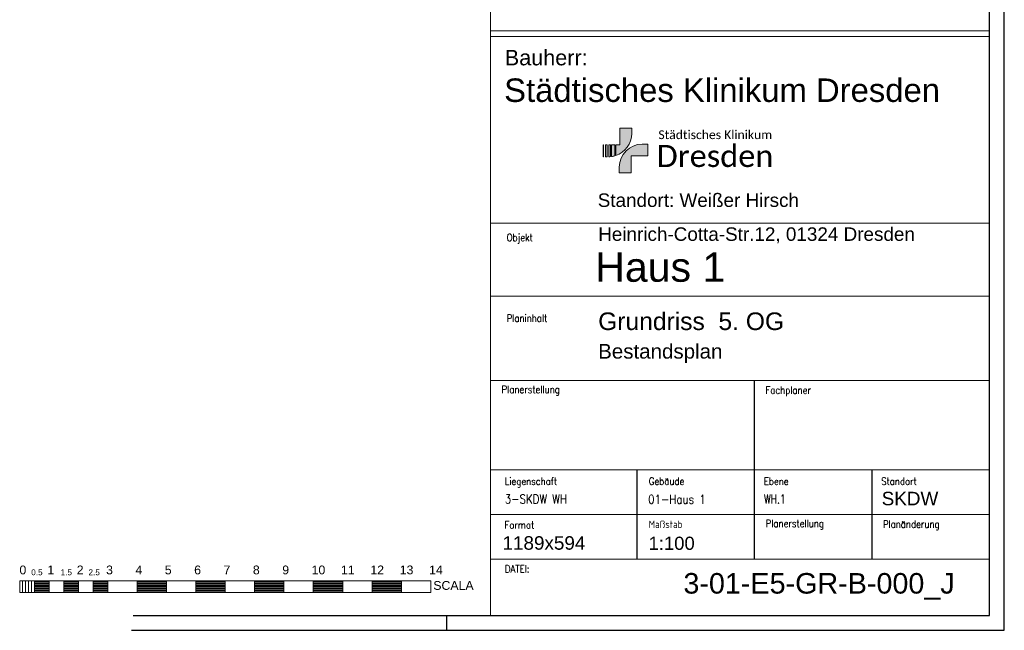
# Model space of a CAD drawing. Header units: metres. Extents: x -15 to 143, y -45 to 47.
# Tile 20 of 41: x 67 to 100, y 5 to 25. Entities that reach past the tile are written whole.
import ezdxf
from ezdxf.enums import TextEntityAlignment as Align

# ---------------------------------------------------------------- set-up
doc = ezdxf.new("R2010")
doc.units = ezdxf.units.M
doc.header["$LTSCALE"] = 0.0125
doc.layers.add('Plankopf', color=2, linetype='Continuous', lineweight=0)
doc.layers.add('X_YYY_STF__8', color=7, linetype='Continuous')
doc.styles.add('Arial', font='arial.ttf')
doc.styles.add('Hylas_Text', font='Romans.shx', dxfattribs={"width": 0.85})
doc.styles.add('Text-Logo', font='calibril.ttf')

msp = doc.modelspace()

# ---------------------------------------------------------------- hatches: boundary and pattern name
at = {"layer": 'Plankopf', "lineweight": 0, "true_color": 0x707173}
h = msp.add_hatch(color=8, dxfattribs=at)
h.dxf.hatch_style = 1
edge = h.paths.add_edge_path()
edge.add_arc((86.90970791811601, 21.5679268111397), 0.8093895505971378, 288.65341559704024, 358.4086466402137, ccw=False)
edge.add_line((87.16858530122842, 20.80105397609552), (87.16858530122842, 21.16544942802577))
edge.add_line((87.16858530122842, 21.16544942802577), (87.31218530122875, 21.16544942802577))
edge.add_line((87.31218530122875, 21.16544942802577), (87.31218530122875, 21.73544942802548))
edge.add_line((87.31218530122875, 21.73544942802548), (87.71878530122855, 21.73544942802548))
edge.add_line((87.71878530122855, 21.73544942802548), (87.71878530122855, 21.54544942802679))
edge = h.paths.add_edge_path()
edge.add_arc((86.90970791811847, 21.56792681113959), 0.8093895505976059, 278.3598807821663, 286.337520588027)
edge.add_line((87.13738530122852, 20.79121936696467), (87.13738530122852, 21.16544942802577))
edge.add_line((87.13738530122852, 21.16544942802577), (87.02738530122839, 21.16544942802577))
edge.add_line((87.02738530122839, 21.16544942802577), (87.02738530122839, 20.76713752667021))
edge = h.paths.add_edge_path()
edge.add_line((86.93218530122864, 21.16544942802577), (86.93218530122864, 20.75884942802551))
edge.add_arc((86.90970791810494, 21.56792681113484), 0.8093895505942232, 271.5913533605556, 276.1760636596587)
edge.add_line((86.99678530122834, 20.76323496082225), (86.99678530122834, 21.16544942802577))
edge.add_line((86.99678530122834, 21.16544942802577), (86.93218530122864, 21.16544942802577))
h.paths.add_polyline_path([(86.88278530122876, 20.75884942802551), (86.82538530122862, 20.75884942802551), (86.82538530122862, 21.16544942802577), (86.88278530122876, 21.16544942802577)])
h.paths.add_polyline_path([(86.75678530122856, 20.75884942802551), (86.74218530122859, 20.75884942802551), (86.74218530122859, 21.16544942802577), (86.75678530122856, 21.16544942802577)])
at = {"layer": 'Plankopf', "lineweight": 0, "true_color": 0xfcda00}
h = msp.add_hatch(color=40, dxfattribs=at)
h.dxf.hatch_style = 1
edge = h.paths.add_edge_path()
edge.add_line((87.28558530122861, 20.21544942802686), (87.6921853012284, 20.21544942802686))
edge.add_line((87.6921853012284, 20.21544942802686), (87.6921853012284, 20.78544942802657))
edge.add_line((87.6921853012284, 20.78544942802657), (88.26218530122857, 20.78544942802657))
edge.add_line((88.26218530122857, 20.78544942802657), (88.26218530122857, 21.19204942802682))
edge.add_line((88.26218530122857, 21.19204942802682), (88.07218530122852, 21.19204942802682))
edge.add_arc((88.09466268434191, 20.38297204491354), 0.8093895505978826, 91.59135335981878, 178.4086466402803)
edge.add_line((87.28558530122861, 20.40544942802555), (87.28558530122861, 20.21544942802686))

# ---------------------------------------------------------------- linework, layer by layer
at = {"layer": 'Plankopf', "color": 8, "lineweight": 0, "true_color": 0x707173}
for points in [[(87.71878530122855, 21.54544942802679, -0.3141250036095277), (87.16858530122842, 20.80105397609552), (87.16858530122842, 21.16544942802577), (87.31218530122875, 21.16544942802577), (87.31218530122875, 21.73544942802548), (87.71878530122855, 21.73544942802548)], [(86.93218530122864, 21.16544942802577), (86.93218530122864, 20.75884942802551, 0.0200072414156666), (86.99678530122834, 20.76323496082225), (86.99678530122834, 21.16544942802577)], [(87.02738530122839, 20.76713752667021, 0.03482308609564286), (87.13738530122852, 20.79121936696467), (87.13738530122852, 21.16544942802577), (87.02738530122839, 21.16544942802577)]]:
    msp.add_lwpolyline(points, format="xyb", close=True, dxfattribs=at)
for points in [[(86.75678530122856, 20.75884942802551), (86.74218530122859, 20.75884942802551), (86.74218530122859, 21.16544942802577), (86.75678530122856, 21.16544942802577)], [(86.88278530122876, 20.75884942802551), (86.82538530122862, 20.75884942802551), (86.82538530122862, 21.16544942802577), (86.88278530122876, 21.16544942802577)]]:
    msp.add_lwpolyline(points, close=True, dxfattribs=at)
at = {"layer": 'Plankopf', "color": 40, "lineweight": 0, "true_color": 0xfcda00}
msp.add_lwpolyline([(87.28558530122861, 20.21544942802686), (87.6921853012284, 20.21544942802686), (87.6921853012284, 20.78544942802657), (88.26218530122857, 20.78544942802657), (88.26218530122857, 21.19204942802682), (88.07218530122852, 21.19204942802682, 0.3980357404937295), (87.28558530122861, 20.40544942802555)], format="xyb", close=True, dxfattribs=at)
at = {"layer": 'X_YYY_STF__8'}
for p, q in [((99.90459593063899, 5.115452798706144), (99.90459593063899, 46.94397276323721)), ((100.404595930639, 4.615452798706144), (100.404595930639, 46.2484458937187)), ((70.74014266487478, 5.115453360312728), (99.90459593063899, 5.115452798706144)), ((70.67959593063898, 4.615453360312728), (100.404595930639, 4.615452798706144))]:
    msp.add_line(p, q, dxfattribs=at)
at = {"layer": 'X_YYY_STF__8', "lineweight": 0}
for p, q in [((82.90459593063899, 5.115452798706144), (82.90459593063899, 46.27664738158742)), ((99.90141519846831, 33.50449557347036), (99.90141519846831, 23.88595073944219)), ((82.90459593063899, 25.05307851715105), (99.90141519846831, 25.05307851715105)), ((82.90459593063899, 24.85307851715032), (99.90141519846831, 24.85307851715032)), ((99.90141519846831, 24.85307851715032), (99.90483003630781, 5.541478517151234)), ((82.90459593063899, 18.48988473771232), (99.90411473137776, 18.48988473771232)), ((82.90459593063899, 16.00068473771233), (99.90411473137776, 16.00068473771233)), ((82.9055583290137, 13.12604168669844), (99.90507712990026, 13.12604168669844)), ((82.90507712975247, 10.08104168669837), (99.90459593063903, 10.08104168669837)), ((82.90507712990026, 8.558641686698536), (99.90459593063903, 8.558641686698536)), ((82.90507712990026, 7.036041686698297), (99.90459593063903, 7.036041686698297)), ((66.87093593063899, 5.906112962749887), (66.87093593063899, 6.306112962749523)), ((66.87093593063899, 6.306112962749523), (80.87089593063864, 6.306112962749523)), ((66.87093593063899, 5.906112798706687), (66.87093593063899, 6.306112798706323)), ((66.87093593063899, 6.306112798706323), (80.87089593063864, 6.306112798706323)), ((66.9709359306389, 5.906112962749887), (66.9709359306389, 6.306112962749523)), ((66.9709359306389, 5.906112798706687), (66.9709359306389, 6.306112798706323)), ((67.07093593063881, 5.906112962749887), (67.07093593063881, 6.306112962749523)), ((67.07093593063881, 5.906112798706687), (67.07093593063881, 6.306112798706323)), ((67.17093593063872, 5.906112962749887), (67.17093593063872, 6.306112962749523)), ((67.17093593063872, 5.906112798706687), (67.17093593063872, 6.306112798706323)), ((67.27092593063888, 5.906112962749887), (67.27092593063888, 6.306112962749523)), ((67.27092593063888, 5.906112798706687), (67.27092593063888, 6.306112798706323)), ((67.37092593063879, 5.906112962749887), (67.37092593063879, 6.306112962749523)), ((67.37092593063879, 6.306112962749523), (67.87093593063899, 6.306112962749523)), ((67.37092593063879, 5.906112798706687), (67.37092593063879, 6.306112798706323)), ((67.37092593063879, 6.306112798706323), (67.87093593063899, 6.306112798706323)), ((67.37092593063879, 6.26611296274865), (67.87093593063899, 6.26611296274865)), ((67.37092593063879, 6.26611296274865), (67.87093593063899, 6.26611296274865)), ((67.37092593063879, 6.26611279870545), (67.87093593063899, 6.26611279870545)), ((67.37092593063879, 6.26611279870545), (67.87093593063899, 6.26611279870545)), ((67.37092593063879, 6.226112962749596), (67.87093593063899, 6.226112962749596)), ((67.37092593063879, 6.226112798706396), (67.87093593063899, 6.226112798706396)), ((67.37092593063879, 6.186112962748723), (67.87093593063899, 6.186112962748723)), ((67.37092593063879, 6.186112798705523), (67.87093593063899, 6.186112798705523)), ((67.37092593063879, 6.146112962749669), (67.87093593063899, 6.146112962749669)), ((67.37092593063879, 6.146112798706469), (67.87093593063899, 6.146112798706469)), ((67.37092593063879, 6.106112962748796), (67.87093593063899, 6.106112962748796)), ((67.37092593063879, 6.106112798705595), (67.87093593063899, 6.106112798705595)), ((67.37092593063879, 6.066112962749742), (67.87093593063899, 6.066112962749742)), ((67.37092593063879, 6.066112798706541), (67.87093593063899, 6.066112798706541)), ((67.87093593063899, 5.906112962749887), (67.87093593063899, 6.306112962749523)), ((67.87093593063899, 5.906112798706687), (67.87093593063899, 6.306112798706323)), ((68.37093593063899, 5.906112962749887), (68.37093593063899, 6.306112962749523)), ((68.37093593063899, 6.306112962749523), (68.87092593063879, 6.306112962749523)), ((68.37093593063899, 5.906112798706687), (68.37093593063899, 6.306112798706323)), ((68.37093593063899, 6.306112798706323), (68.87092593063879, 6.306112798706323)), ((68.37093593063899, 6.26611296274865), (68.87092593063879, 6.26611296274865)), ((68.37093593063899, 6.26611279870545), (68.87092593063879, 6.26611279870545)), ((68.37093593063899, 6.226112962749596), (68.87092593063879, 6.226112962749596)), ((68.37093593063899, 6.226112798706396), (68.87092593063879, 6.226112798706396)), ((68.37093593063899, 6.186112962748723), (68.87092593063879, 6.186112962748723)), ((68.37093593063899, 6.186112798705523), (68.87092593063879, 6.186112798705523)), ((68.37093593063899, 6.146112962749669), (68.87092593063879, 6.146112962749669)), ((68.37093593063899, 6.146112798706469), (68.87092593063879, 6.146112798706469)), ((68.37093593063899, 6.106112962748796), (68.87092593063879, 6.106112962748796)), ((68.37093593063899, 6.106112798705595), (68.87092593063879, 6.106112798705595)), ((68.37093593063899, 6.066112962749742), (68.87092593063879, 6.066112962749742)), ((68.37093593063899, 6.066112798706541), (68.87092593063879, 6.066112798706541)), ((68.87092593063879, 5.906112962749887), (68.87092593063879, 6.306112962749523)), ((68.87092593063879, 5.906112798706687), (68.87092593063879, 6.306112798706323)), ((69.37092593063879, 5.906112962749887), (69.37092593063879, 6.306112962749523)), ((69.37092593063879, 6.306112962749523), (69.87093593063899, 6.306112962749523)), ((69.37092593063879, 5.906112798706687), (69.37092593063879, 6.306112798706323)), ((69.37092593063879, 6.306112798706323), (69.87093593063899, 6.306112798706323)), ((69.37092593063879, 6.26611296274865), (69.87093593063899, 6.26611296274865)), ((69.37092593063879, 6.26611279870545), (69.87093593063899, 6.26611279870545)), ((69.37092593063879, 6.226112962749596), (69.87093593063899, 6.226112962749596)), ((69.37092593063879, 6.226112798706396), (69.87093593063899, 6.226112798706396)), ((69.37092593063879, 6.186112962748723), (69.87093593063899, 6.186112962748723)), ((69.37092593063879, 6.186112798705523), (69.87093593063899, 6.186112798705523)), ((69.37092593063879, 6.146112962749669), (69.87093593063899, 6.146112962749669)), ((69.37092593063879, 6.146112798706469), (69.87093593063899, 6.146112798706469)), ((69.37092593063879, 6.106112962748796), (69.87093593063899, 6.106112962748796)), ((69.37092593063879, 6.106112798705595), (69.87093593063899, 6.106112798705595)), ((69.37092593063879, 6.066112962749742), (69.87093593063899, 6.066112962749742)), ((69.37092593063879, 6.066112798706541), (69.87093593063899, 6.066112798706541)), ((69.87093593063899, 5.906112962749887), (69.87093593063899, 6.306112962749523)), ((69.87093593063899, 5.906112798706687), (69.87093593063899, 6.306112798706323)), ((70.87092593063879, 5.906112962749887), (70.87092593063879, 6.306112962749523)), ((70.87092593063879, 6.306112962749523), (71.87093593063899, 6.306112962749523)), ((70.87092593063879, 5.906112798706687), (70.87092593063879, 6.306112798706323)), ((70.87092593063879, 6.306112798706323), (71.87093593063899, 6.306112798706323)), ((70.87092593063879, 6.26611296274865), (71.87093593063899, 6.26611296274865)), ((70.87092593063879, 6.26611279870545), (71.87093593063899, 6.26611279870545)), ((70.87092593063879, 6.226112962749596), (71.87093593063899, 6.226112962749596)), ((70.87092593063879, 6.226112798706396), (71.87093593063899, 6.226112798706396)), ((70.87092593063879, 6.186112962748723), (71.87093593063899, 6.186112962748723)), ((70.87092593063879, 6.186112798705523), (71.87093593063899, 6.186112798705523)), ((70.87092593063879, 6.146112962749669), (71.87093593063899, 6.146112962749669)), ((70.87092593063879, 6.146112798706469), (71.87093593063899, 6.146112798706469)), ((70.87092593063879, 6.106112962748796), (71.87093593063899, 6.106112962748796)), ((70.87092593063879, 6.106112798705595), (71.87093593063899, 6.106112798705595)), ((70.87092593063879, 6.066112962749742), (71.87093593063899, 6.066112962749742)), ((70.87092593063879, 6.066112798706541), (71.87093593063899, 6.066112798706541)), ((71.87093593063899, 5.906112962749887), (71.87093593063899, 6.306112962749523)), ((71.87093593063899, 5.906112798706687), (71.87093593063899, 6.306112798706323)), ((72.87093593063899, 6.306112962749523), (73.87092593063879, 6.306112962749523)), ((72.87093593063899, 5.906112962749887), (72.87093593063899, 6.306112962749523)), ((72.87093593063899, 6.306112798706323), (73.87092593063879, 6.306112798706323)), ((72.87093593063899, 5.906112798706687), (72.87093593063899, 6.306112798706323)), ((72.87093593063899, 6.26611296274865), (73.87092593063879, 6.26611296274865)), ((72.87093593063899, 6.26611279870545), (73.87092593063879, 6.26611279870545)), ((72.87093593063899, 6.226112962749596), (73.87092593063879, 6.226112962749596)), ((72.87093593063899, 6.226112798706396), (73.87092593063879, 6.226112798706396)), ((72.87093593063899, 6.186112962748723), (73.87092593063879, 6.186112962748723)), ((72.87093593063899, 6.186112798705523), (73.87092593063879, 6.186112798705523)), ((72.87093593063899, 6.146112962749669), (73.87092593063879, 6.146112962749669)), ((72.87093593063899, 6.146112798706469), (73.87092593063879, 6.146112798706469)), ((72.87093593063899, 6.106112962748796), (73.87092593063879, 6.106112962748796)), ((72.87093593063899, 6.106112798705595), (73.87092593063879, 6.106112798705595)), ((72.87093593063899, 6.066112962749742), (73.87092593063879, 6.066112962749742)), ((72.87093593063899, 6.066112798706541), (73.87092593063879, 6.066112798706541)), ((73.87092593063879, 5.906112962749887), (73.87092593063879, 6.306112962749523)), ((73.87092593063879, 5.906112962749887), (73.87092593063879, 6.306112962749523)), ((73.87092593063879, 5.906112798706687), (73.87092593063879, 6.306112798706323)), ((73.87092593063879, 5.906112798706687), (73.87092593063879, 6.306112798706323)), ((74.87092593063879, 5.906112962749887), (74.87092593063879, 6.306112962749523)), ((74.87092593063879, 6.306112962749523), (75.87091593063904, 6.306112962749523)), ((74.87092593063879, 5.906112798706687), (74.87092593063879, 6.306112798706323)), ((74.87092593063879, 6.306112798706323), (75.87091593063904, 6.306112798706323)), ((74.87092593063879, 6.26611296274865), (75.87091593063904, 6.26611296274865)), ((74.87092593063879, 6.26611279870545), (75.87091593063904, 6.26611279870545)), ((74.87092593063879, 6.226112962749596), (75.87091593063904, 6.226112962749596)), ((74.87092593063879, 6.226112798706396), (75.87091593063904, 6.226112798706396)), ((74.87092593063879, 6.186112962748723), (75.87091593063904, 6.186112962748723)), ((74.87092593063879, 6.186112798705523), (75.87091593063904, 6.186112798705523)), ((74.87092593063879, 6.146112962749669), (75.87091593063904, 6.146112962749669)), ((74.87092593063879, 6.146112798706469), (75.87091593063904, 6.146112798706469)), ((74.87092593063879, 6.106112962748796), (75.87091593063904, 6.106112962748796)), ((74.87092593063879, 6.106112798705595), (75.87091593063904, 6.106112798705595)), ((74.87092593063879, 6.066112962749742), (75.87091593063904, 6.066112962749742)), ((74.87092593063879, 6.066112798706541), (75.87091593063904, 6.066112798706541)), ((75.87091593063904, 5.906112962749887), (75.87091593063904, 6.306112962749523)), ((75.87091593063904, 5.906112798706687), (75.87091593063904, 6.306112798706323)), ((76.87091593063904, 5.906112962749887), (76.87091593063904, 6.306112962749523)), ((76.87091593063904, 6.306112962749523), (77.87090593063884, 6.306112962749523)), ((76.87091593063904, 5.906112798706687), (76.87091593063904, 6.306112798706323)), ((76.87091593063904, 6.306112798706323), (77.87090593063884, 6.306112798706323)), ((76.87091593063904, 6.26611296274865), (77.87090593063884, 6.26611296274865)), ((76.87091593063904, 6.26611279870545), (77.87090593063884, 6.26611279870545)), ((76.87091593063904, 6.226112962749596), (77.87090593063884, 6.226112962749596)), ((76.87091593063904, 6.226112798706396), (77.87090593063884, 6.226112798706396)), ((76.87091593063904, 6.186112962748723), (77.87090593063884, 6.186112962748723)), ((76.87091593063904, 6.186112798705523), (77.87090593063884, 6.186112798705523)), ((76.87091593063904, 6.146112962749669), (77.87090593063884, 6.146112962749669)), ((76.87091593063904, 6.146112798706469), (77.87090593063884, 6.146112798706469)), ((76.87091593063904, 6.106112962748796), (77.87090593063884, 6.106112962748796)), ((76.87091593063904, 6.106112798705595), (77.87090593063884, 6.106112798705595)), ((76.87091593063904, 6.066112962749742), (77.87090593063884, 6.066112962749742)), ((76.87091593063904, 6.066112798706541), (77.87090593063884, 6.066112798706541)), ((77.87090593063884, 5.906112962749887), (77.87090593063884, 6.306112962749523)), ((77.87090593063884, 5.906112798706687), (77.87090593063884, 6.306112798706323)), ((78.87090593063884, 5.906112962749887), (78.87090593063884, 6.306112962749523)), ((78.87090593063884, 6.306112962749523), (79.87089593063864, 6.306112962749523)), ((78.87090593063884, 5.906112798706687), (78.87090593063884, 6.306112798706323)), ((78.87090593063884, 6.306112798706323), (79.87089593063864, 6.306112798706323)), ((78.87090593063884, 6.26611296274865), (79.87089593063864, 6.26611296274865)), ((78.87090593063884, 6.26611279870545), (79.87089593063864, 6.26611279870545)), ((78.87090593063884, 6.226112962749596), (79.87089593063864, 6.226112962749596)), ((78.87090593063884, 6.226112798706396), (79.87089593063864, 6.226112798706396)), ((78.87090593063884, 6.186112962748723), (79.87089593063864, 6.186112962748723)), ((78.87090593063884, 6.186112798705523), (79.87089593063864, 6.186112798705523)), ((78.87090593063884, 6.146112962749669), (79.87089593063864, 6.146112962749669)), ((78.87090593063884, 6.146112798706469), (79.87089593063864, 6.146112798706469)), ((78.87090593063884, 6.106112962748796), (79.87089593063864, 6.106112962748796)), ((78.87090593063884, 6.106112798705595), (79.87089593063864, 6.106112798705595)), ((78.87090593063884, 6.066112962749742), (79.87089593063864, 6.066112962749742)), ((78.87090593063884, 6.066112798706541), (79.87089593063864, 6.066112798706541)), ((79.87089593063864, 5.906112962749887), (79.87089593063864, 6.306112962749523)), ((79.87089593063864, 5.906112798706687), (79.87089593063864, 6.306112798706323)), ((80.87089593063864, 5.906112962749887), (80.87089593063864, 6.306112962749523)), ((80.87089593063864, 5.906112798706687), (80.87089593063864, 6.306112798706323)), ((66.87093593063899, 5.906112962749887), (80.87089593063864, 5.906112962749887)), ((66.87093593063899, 5.906112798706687), (80.87089593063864, 5.906112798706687)), ((67.37092593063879, 6.026112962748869), (67.87093593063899, 6.026112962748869)), ((67.37092593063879, 6.026112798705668), (67.87093593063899, 6.026112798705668)), ((67.37092593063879, 5.986112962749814), (67.87093593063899, 5.986112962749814)), ((67.37092593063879, 5.986112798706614), (67.87093593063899, 5.986112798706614)), ((67.37092593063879, 5.946112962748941), (67.87093593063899, 5.946112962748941)), ((67.37092593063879, 5.946112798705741), (67.87093593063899, 5.946112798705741)), ((68.37093593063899, 6.026112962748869), (68.87092593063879, 6.026112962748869)), ((68.37093593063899, 6.026112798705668), (68.87092593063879, 6.026112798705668)), ((68.37093593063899, 5.986112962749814), (68.87092593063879, 5.986112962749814)), ((68.37093593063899, 5.986112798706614), (68.87092593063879, 5.986112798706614)), ((68.37093593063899, 5.946112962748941), (68.87092593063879, 5.946112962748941)), ((68.37093593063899, 5.946112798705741), (68.87092593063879, 5.946112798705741)), ((69.37092593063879, 6.026112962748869), (69.87093593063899, 6.026112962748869)), ((69.37092593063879, 6.026112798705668), (69.87093593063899, 6.026112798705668)), ((69.37092593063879, 5.986112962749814), (69.87093593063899, 5.986112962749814)), ((69.37092593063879, 5.986112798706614), (69.87093593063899, 5.986112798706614)), ((69.37092593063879, 5.946112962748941), (69.87093593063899, 5.946112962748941)), ((69.37092593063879, 5.946112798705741), (69.87093593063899, 5.946112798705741)), ((70.87092593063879, 6.026112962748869), (71.87093593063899, 6.026112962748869)), ((70.87092593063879, 6.026112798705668), (71.87093593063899, 6.026112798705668)), ((70.87092593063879, 5.986112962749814), (71.87093593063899, 5.986112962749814)), ((70.87092593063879, 5.986112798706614), (71.87093593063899, 5.986112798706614)), ((70.87092593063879, 5.946112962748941), (71.87093593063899, 5.946112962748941)), ((70.87092593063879, 5.946112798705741), (71.87093593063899, 5.946112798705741)), ((72.87093593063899, 6.026112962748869), (73.87092593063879, 6.026112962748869)), ((72.87093593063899, 6.026112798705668), (73.87092593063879, 6.026112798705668)), ((72.87093593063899, 5.986112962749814), (73.87092593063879, 5.986112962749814)), ((72.87093593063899, 5.986112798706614), (73.87092593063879, 5.986112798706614)), ((72.87093593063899, 5.946112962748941), (73.87092593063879, 5.946112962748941)), ((72.87093593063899, 5.946112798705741), (73.87092593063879, 5.946112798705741)), ((74.87092593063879, 6.026112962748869), (75.87091593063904, 6.026112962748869)), ((74.87092593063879, 6.026112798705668), (75.87091593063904, 6.026112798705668)), ((74.87092593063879, 5.986112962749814), (75.87091593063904, 5.986112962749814)), ((74.87092593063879, 5.986112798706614), (75.87091593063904, 5.986112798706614)), ((74.87092593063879, 5.946112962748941), (75.87091593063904, 5.946112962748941)), ((74.87092593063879, 5.946112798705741), (75.87091593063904, 5.946112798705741)), ((76.87091593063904, 6.026112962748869), (77.87090593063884, 6.026112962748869)), ((76.87091593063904, 6.026112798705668), (77.87090593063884, 6.026112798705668)), ((76.87091593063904, 5.986112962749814), (77.87090593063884, 5.986112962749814)), ((76.87091593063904, 5.986112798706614), (77.87090593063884, 5.986112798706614)), ((76.87091593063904, 5.946112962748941), (77.87090593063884, 5.946112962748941)), ((76.87091593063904, 5.946112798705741), (77.87090593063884, 5.946112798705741)), ((78.87090593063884, 6.026112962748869), (79.87089593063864, 6.026112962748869)), ((78.87090593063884, 6.026112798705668), (79.87089593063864, 6.026112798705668)), ((78.87090593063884, 5.986112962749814), (79.87089593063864, 5.986112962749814)), ((78.87090593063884, 5.986112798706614), (79.87089593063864, 5.986112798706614)), ((78.87090593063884, 5.946112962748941), (79.87089593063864, 5.946112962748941)), ((78.87090593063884, 5.946112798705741), (79.87089593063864, 5.946112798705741))]:
    msp.add_line(p, q, dxfattribs=at)
at = {"layer": 'X_YYY_STF__8'}
for points in [[(91.9003706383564, 7.036041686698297), (91.9003706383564, 13.12604168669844)], [(87.90037063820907, 7.041040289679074), (87.90037063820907, 10.08604028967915)], [(91.90037063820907, 7.036041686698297), (91.90037063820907, 10.08104168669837)], [(95.90037063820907, 7.03104308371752), (95.90037063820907, 10.08104168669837)], [(81.40459593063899, 5.115452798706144), (81.40459593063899, 4.615452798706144)]]:
    msp.add_lwpolyline(points, dxfattribs=at)

# ---------------------------------------------------------------- texts
at = {"layer": 'Plankopf', "color": 7, "lineweight": 0, "style": 'Text-Logo'}
for s, height, p in [('Städtisches Klinikum', 0.2983, (88.62366955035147, 21.35998558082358)), ('Dresden', 0.7505000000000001, (88.56115664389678, 20.40852228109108))]:
    msp.add_text(s, height=height, dxfattribs=at).set_placement(p)
at = {"layer": 'X_YYY_STF__8', "style": 'Arial'}
for s, height, p in [('Bauherr:', 0.5268, (83.39155603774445, 23.71594198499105)), ('Städtisches Klinikum Dresden ', 0.8, (83.36992255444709, 22.38678215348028)), ('Standort: Weißer Hirsch', 0.46, (86.5572339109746, 18.90919341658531)), ('Heinrich-Cotta-Str.12, 01324 Dresden', 0.46, (86.57392314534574, 17.75367635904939)), ('Haus 1', 1, (86.47509625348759, 16.19718837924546)), ('Grundriss  5. OG', 0.5998, (86.57217357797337, 14.67122866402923)), ('Bestandsplan ', 0.5, (86.57217357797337, 13.72702866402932)), ('SKDW', 0.46, (96.22854631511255, 8.73966447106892)), ('1189x594', 0.46, (83.31427745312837, 7.225421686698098)), ('1:100', 0.45, (88.28796150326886, 7.223208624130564)), ('0', 0.29998, (66.86332593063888, 6.433672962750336)), ('0', 0.29998, (66.86332593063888, 6.433672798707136)), ('1', 0.29998, (67.8133259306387, 6.433672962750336)), ('1', 0.29998, (67.8133259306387, 6.433672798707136)), ('2', 0.29998, (68.8133259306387, 6.433672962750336)), ('2', 0.29998, (68.8133259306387, 6.433672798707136)), ('3', 0.29998, (69.81331593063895, 6.433672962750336)), ('3', 0.29998, (69.81331593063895, 6.433672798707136)), ('4', 0.29998, (70.8133259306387, 6.433672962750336)), ('4', 0.29998, (70.8133259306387, 6.433672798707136)), ('5', 0.29998, (71.81331593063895, 6.433672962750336)), ('5', 0.29998, (71.81331593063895, 6.433672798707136)), ('6', 0.29998, (72.8133259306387, 6.433672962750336)), ('6', 0.29998, (72.8133259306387, 6.433672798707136)), ('7', 0.29998, (73.81331593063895, 6.433672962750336)), ('7', 0.29998, (73.81331593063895, 6.433672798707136)), ('8', 0.29998, (74.81331593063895, 6.433672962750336)), ('8', 0.29998, (74.81331593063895, 6.433672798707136)), ('9', 0.29998, (75.81330593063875, 6.433672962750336)), ('9', 0.29998, (75.81330593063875, 6.433672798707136)), ('10', 0.29998, (76.81330593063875, 6.433672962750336)), ('10', 0.29998, (76.81330593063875, 6.433672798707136)), ('11', 0.29998, (77.813295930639, 6.433672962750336)), ('11', 0.29998, (77.813295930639, 6.433672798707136)), ('12', 0.29998, (78.813295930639, 6.433672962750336)), ('12', 0.29998, (78.813295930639, 6.433672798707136)), ('13', 0.29998, (79.8132859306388, 6.433672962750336)), ('13', 0.29998, (79.8132859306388, 6.433672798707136)), ('14', 0.29998, (80.8132859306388, 6.433672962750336)), ('14', 0.29998, (80.8132859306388, 6.433672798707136)), ('0.5', 0.2, (67.26331593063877, 6.433672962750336)), ('0.5', 0.2, (67.26331593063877, 6.433672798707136)), ('1.5', 0.2, (68.26332593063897, 6.433672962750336)), ('1.5', 0.2, (68.26332593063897, 6.433672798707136)), ('2.5', 0.2, (69.21332593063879, 6.433672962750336)), ('2.5', 0.2, (69.21332593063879, 6.433672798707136)), ('SCALA', 0.29998, (80.95680593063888, 5.905392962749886)), ('SCALA', 0.29998, (80.95680593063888, 5.905392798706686))]:
    msp.add_text(s, height=height, dxfattribs=at).set_placement(p, align=Align.BOTTOM_LEFT)
at = {"layer": 'X_YYY_STF__8', "style": 'Hylas_Text'}
for s, height, width, p in [('Objekt', 0.25, 0.85, (83.45529391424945, 17.80673860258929)), ('Planinhalt', 0.25, 0.85, (83.4552939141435, 15.05483897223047)), ('Planerstellung', 0.25, 0.85, (83.28335513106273, 12.62604168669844)), ('Fachplaner', 0.25, 0.85, (92.27087260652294, 12.60296849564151)), ('Liegenschaft', 0.25, 0.85, (83.39168898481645, 9.497136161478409)), ('Gebäude', 0.25, 0.85, (88.29719759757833, 9.498010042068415)), ('Ebene', 0.25, 0.85, (92.21345567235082, 9.496650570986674)), ('Standort', 0.25, 0.85, (96.21345567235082, 9.496650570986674)), ('3-SKDW WH', 0.3, 0.85, (83.39168898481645, 8.850797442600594)), ('01-Haus 1', 0.3, 0.85, (88.27503764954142, 8.841474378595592)), ('WH.1', 0.3, 0.75, (92.22222847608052, 8.85031185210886)), ('Maßstab', 0.25, 0.85, (88.29545022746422, 8.03021409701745)), ('Planerstellung', 0.25, 0.85, (92.27864863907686, 8.058641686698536)), ('Format', 0.25, 0.85, (83.38389834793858, 8.006121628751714)), ('Planänderung', 0.25, 0.85, (96.27087260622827, 8.032969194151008)), ('DATEI:', 0.25, 0.85, (83.39679964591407, 6.507499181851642))]:
    msp.add_text(s, height=height, dxfattribs=dict(at, width=width)).set_placement(p, align=Align.BOTTOM_LEFT)
at = {"layer": 'X_YYY_STF__8', "insert": (89.47586450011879, 6.567576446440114), "char_height": 0.7, "attachment_point": 1, "style": 'Arial'}
msp.add_mtext_dynamic_manual_height_columns('3-01-E5-GR-B-000_J', width=16.93147120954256, gutter_width=12.5, heights=[0], dxfattribs=at)

doc.saveas('drawing.dxf')
